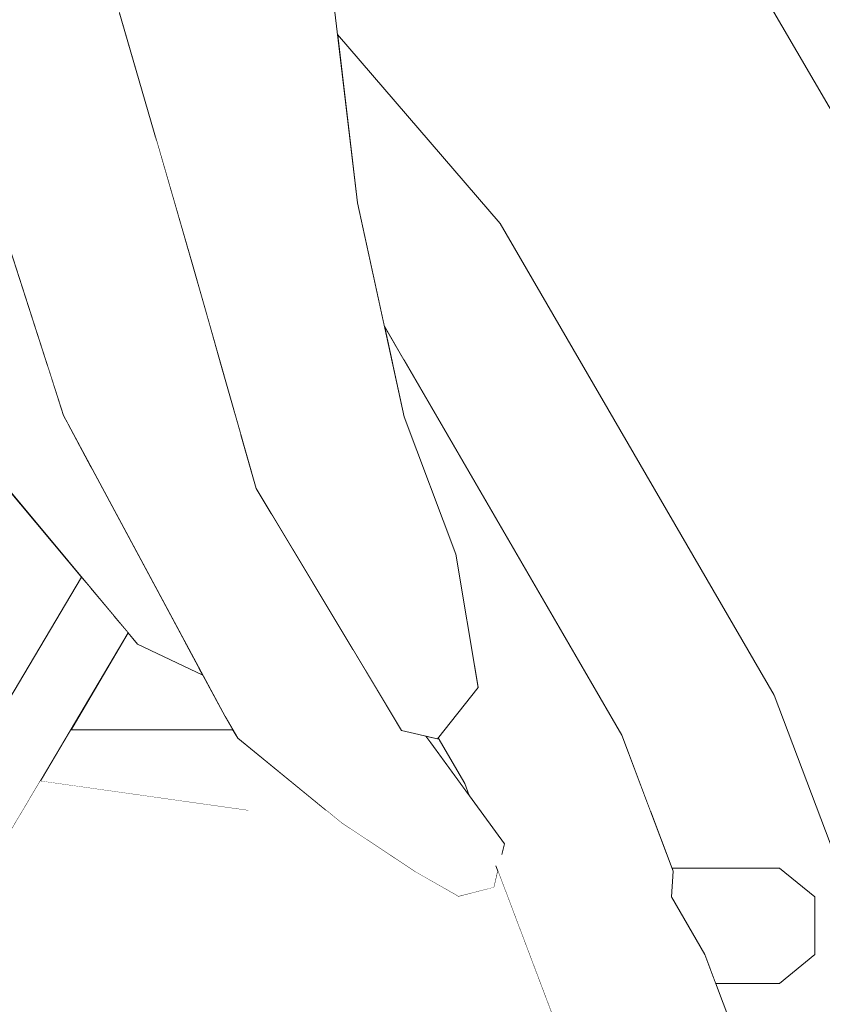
# Model space of a CAD drawing. Header units: millimetres. Extents: x 90539 to 127778, y -34922 to 14506.
# Tile 85 of 256: x 110708 to 110777, y 423 to 509. Entities that reach past the tile are written whole.
import ezdxf

# ---------------------------------------------------------------- set-up
doc = ezdxf.new("R2010")
doc.units = ezdxf.units.MM
doc.header["$MEASUREMENT"] = 0
doc.linetypes.add('Wipeout_Contour', pattern=[1000, 0, -1000])
for name, color, linetype in [('Nowe_A-Niepełnosprawni', 7, 'Continuous'), ('Nowe_A-Wymiary-Wewnętrzne', 7, 'Continuous'), ('Nowe_A-Wymiary-Zewnętrzne', 7, 'Continuous'), ('Nowe_A-Ściany-Działowe', 7, 'Continuous'), ('Nowe_Drzwi Archicad', 7, 'Continuous')]:
    doc.layers.add(name, color=color, linetype=linetype)
for name, color, linetype, lineweight in [('Nowe_A-Niepełnosprawni_Nr_pióra__4', 7, 'Continuous', 13), ('Nowe_A-Wymiary-Wewnętrzne_Nr_pióra__46', 5, 'Continuous', 15), ('Nowe_A-Wymiary-Zewnętrzne_Nr_pióra__46', 5, 'Continuous', 15)]:
    doc.layers.add(name, color=color, linetype=linetype, lineweight=lineweight)
for name, color, linetype, lineweight, true_color in [('Nowe_A-Wymiary-Wewnętrzne_Nr_pióra__45', 7, 'Continuous', 15, 0x40a5ff), ('Nowe_A-Wymiary-Wewnętrzne_Nr_pióra__85', 7, 'Continuous', 13, 0x80c2ff), ('Nowe_A-Wymiary-Zewnętrzne_Nr_pióra__45', 7, 'Continuous', 15, 0x40a5ff), ('Nowe_A-Wymiary-Zewnętrzne_Nr_pióra__85', 7, 'Continuous', 13, 0x80c2ff)]:
    doc.layers.add(name, color=color, linetype=linetype, lineweight=lineweight, true_color=true_color)
doc.styles.add('STYL_AUTOMATYCZNY_2', font='arial.ttf')
doc.dimstyles.new('STYL_AUTOMATYCZNY__1', dxfattribs={"dimtxt": 125, "dimasz": 47.5, "dimexe": 0.18, "dimexo": 20, "dimgap": 0, "dimtad": 1, "dimdec": 1, "dimlfac": 0.1, "dimzin": 0, "dimdsep": 46, "dimtxsty": 'STYL_AUTOMATYCZNY_2', "dimblk": 'ARROWHEAD_11', "dimblk1": 'ARROWHEAD_11', "dimblk2": 'ARROWHEAD_11', "dimcen": 0.09, "dimclrd": 256, "dimclre": 256, "dimclrt": 5, "dimadec": 1, "dimazin": 0, "dimtfac": 1, "dimtdec": 4, "dimtmove": 0, "dimatfit": 3, "dimfxl": 0, "dimtolj": 1, "dimtzin": 0, "dimarcsym": 0})

# ---------------------------------------------------------------- blocks, each defined once
blk = doc.blocks.new('ElemPrzekroju_23')
at = {"color": 254, "linetype": 'Wipeout_Contour', "lineweight": 0, "ltscale": 664672.424669}
blk.add_wipeout([(110764.771, 508.597), (110790.712, 463.893), (110797.894, 466.671), (110772.568, 510.314), (110769.885, 510.21), (110769.247, 510.944)], dxfattribs=at).dxf.layer = 'Nowe_A-Niepełnosprawni'
at = {"color": 254, "linetype": 'Wipeout_Contour', "lineweight": 0, "ltscale": 332124.835017}
blk.add_wipeout([(110702.279, 503.11), (110711.563, 474.26), (110707.766, 506.17)], dxfattribs=at).dxf.layer = 'Nowe_A-Niepełnosprawni'
at = {"color": 254, "linetype": 'Wipeout_Contour', "lineweight": 0, "ltscale": 332178.873996}
blk.add_wipeout([(110725.119, 479.033), (110724.51, 478.81), (110726.046, 475.78)], dxfattribs=at).dxf.layer = 'Nowe_A-Niepełnosprawni'
at = {"color": 254, "linetype": 'Wipeout_Contour', "lineweight": 0, "ltscale": 4316706.079519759}
blk.add_wipeout([(110495.047, 86.951), (110477.596, 107.205), (110477.596, 97.503), (110492.087, 80.685), (110524.332, 56.31), (110559.32, 41.3), (110595.707, 36.232), (110632.094, 41.3), (110667.082, 56.31), (110699.328, 80.685), (110727.591, 113.488), (110750.786, 153.458), (110768.022, 199.06), (110778.636, 248.541), (110782.219, 300), (110778.636, 351.459), (110768.022, 400.94), (110750.786, 446.542), (110747.174, 452.766), (110747.527, 450.67), (110744.064, 446.303), (110746.356, 442.355), (110746.752, 441.307), (110749.804, 437.12), (110749.511, 435.884), (110749.059, 435.202), (110763.099, 398.056), (110773.409, 349.988), (110776.89, 300), (110773.409, 250.012), (110763.099, 201.944), (110746.356, 157.645), (110723.823, 118.817), (110696.367, 86.951), (110665.043, 63.273), (110631.054, 48.692), (110595.707, 43.768), (110560.36, 48.692), (110526.371, 63.273)], dxfattribs=at).dxf.layer = 'Nowe_A-Niepełnosprawni'
at = {"color": 254, "linetype": 'Wipeout_Contour', "lineweight": 0, "ltscale": 885948.133057}
blk.add_wipeout([(110734.912, 510.73), (110735.317, 507.313), (110749.442, 490.919), (110764.771, 508.597), (110740.469, 536.802), (110738.462, 536.104), (110736.178, 528.77), (110736.835, 515.72)], dxfattribs=at).dxf.layer = 'Nowe_A-Niepełnosprawni'
at = {"color": 254, "linetype": 'Wipeout_Contour', "lineweight": 0, "ltscale": 332188.239351}
blk.add_wipeout([(110733.512, 468.05), (110722.75, 487.35), (110729.015, 467.23)], dxfattribs=at).dxf.layer = 'Nowe_A-Niepełnosprawni'
at = {"color": 254, "linetype": 'Wipeout_Contour', "lineweight": 0, "ltscale": 442708.931668}
blk.add_wipeout([(110635.443, 321.224), (110637.565, 321.224), (110717.181, 455.409), (110715.941, 456.894)], dxfattribs=at).dxf.layer = 'Nowe_A-Niepełnosprawni'
at = {"color": 254, "linetype": 'Wipeout_Contour', "lineweight": 0, "ltscale": 775371.834651}
blk.add_wipeout([(110757.595, 448.635), (110775.076, 402.382), (110777.208, 400.94), (110767.17, 427.499), (110764.281, 432.5), (110764.435, 434.735), (110759.972, 446.542)], dxfattribs=at).dxf.layer = 'Nowe_A-Niepełnosprawni'
at = {"color": 254, "linetype": 'Wipeout_Contour', "lineweight": 0, "ltscale": 332176.885205}
blk.add_wipeout([(110725.119, 479.033), (110724.059, 482.752), (110724.51, 478.81)], dxfattribs=at).dxf.layer = 'Nowe_A-Niepełnosprawni'
at = {"color": 254, "linetype": 'Wipeout_Contour', "lineweight": 0, "ltscale": 442701.093057}
blk.add_wipeout([(110713.919, 459.315), (110632.963, 322.872), (110635.443, 321.224), (110715.941, 456.894)], dxfattribs=at).dxf.layer = 'Nowe_A-Niepełnosprawni'
at = {"color": 254, "linetype": 'Wipeout_Contour', "lineweight": 0, "ltscale": 443054.754886}
blk.add_wipeout([(110768.022, 400.94), (110775.076, 402.382), (110757.595, 448.635), (110750.786, 446.542)], dxfattribs=at).dxf.layer = 'Nowe_A-Niepełnosprawni'
at = {"color": 254, "linetype": 'Wipeout_Contour', "lineweight": 0, "ltscale": 443001.025815}
blk.add_wipeout([(110739.39, 482.008), (110740.095, 478.791), (110757.595, 448.635), (110759.972, 446.542)], dxfattribs=at).dxf.layer = 'Nowe_A-Niepełnosprawni'
at = {"color": 254, "linetype": 'Wipeout_Contour', "lineweight": 0, "ltscale": 442695.482578}
blk.add_wipeout([(110713.137, 460.251), (110632.603, 324.52), (110632.963, 322.872), (110713.919, 459.315)], dxfattribs=at).dxf.layer = 'Nowe_A-Niepełnosprawni'
at = {"color": 254, "linetype": 'Wipeout_Contour', "lineweight": 0, "ltscale": 553848.410626}
blk.add_wipeout([(110764.281, 432.5), (110776.721, 432.5), (110773.659, 435), (110764.334, 435), (110764.435, 434.735)], dxfattribs=at).dxf.layer = 'Nowe_A-Niepełnosprawni'
at = {"color": 254, "linetype": 'Wipeout_Contour', "lineweight": 0, "ltscale": 443089.165201}
blk.add_wipeout([(110767.17, 427.499), (110768.114, 425), (110773.659, 425), (110776.721, 427.5)], dxfattribs=at).dxf.layer = 'Nowe_A-Niepełnosprawni'
at = {"color": 254, "linetype": 'Wipeout_Contour', "lineweight": 0, "ltscale": 664488.705758}
blk.add_wipeout([(110740.095, 478.791), (110741.113, 474.14), (110745.582, 462.24), (110747.174, 452.766), (110750.786, 446.542), (110757.595, 448.635)], dxfattribs=at).dxf.layer = 'Nowe_A-Niepełnosprawni'
at = {"color": 254, "linetype": 'Wipeout_Contour', "lineweight": 0, "ltscale": 664142.414321}
blk.add_wipeout([(110665.791, 460.326), (110678.082, 447), (110705.274, 447), (110713.137, 460.251), (110706.664, 468), (110667.766, 468)], dxfattribs=at).dxf.layer = 'Nowe_A-Niepełnosprawni'
at = {"color": 254, "linetype": 'Wipeout_Contour', "lineweight": 0, "ltscale": 443087.998323}
blk.add_wipeout([(110764.281, 432.5), (110767.17, 427.499), (110776.721, 427.5), (110776.721, 432.5)], dxfattribs=at).dxf.layer = 'Nowe_A-Niepełnosprawni'
at = {"color": 254, "linetype": 'Wipeout_Contour', "lineweight": 0, "ltscale": 443082.303973}
blk.add_wipeout([(110764.771, 508.597), (110749.442, 490.919), (110773.185, 450.004), (110790.712, 463.893)], dxfattribs=at).dxf.layer = 'Nowe_A-Niepełnosprawni'
at = {"color": 254, "linetype": 'Wipeout_Contour', "lineweight": 0, "ltscale": 664327.799674}
blk.add_wipeout([(110717.181, 455.409), (110712.192, 447), (110726.243, 447), (110725.578, 448.14), (110723.65, 451.733), (110717.991, 454.44)], dxfattribs=at).dxf.layer = 'Nowe_A-Niepełnosprawni'
at = {"color": 254, "linetype": 'Wipeout_Contour', "lineweight": 0, "ltscale": 553708.388311}
blk.add_wipeout([(110749.442, 490.919), (110735.317, 507.313), (110737.047, 492.71), (110739.39, 482.008), (110741.081, 479.095)], dxfattribs=at).dxf.layer = 'Nowe_A-Niepełnosprawni'
at = {"color": 254, "linetype": 'Wipeout_Contour', "lineweight": 0, "ltscale": 332137.429102}
blk.add_wipeout([(110711.082, 472.89), (110705.369, 469.55), (110717.991, 454.44)], dxfattribs=at).dxf.layer = 'Nowe_A-Niepełnosprawni'
at = {"color": 254, "linetype": 'Wipeout_Contour', "lineweight": 0, "ltscale": 443168.146809}
blk.add_wipeout([(110790.712, 463.893), (110773.185, 450.004), (110790.828, 403.325), (110809.989, 412.892)], dxfattribs=at).dxf.layer = 'Nowe_A-Niepełnosprawni'
at = {"color": 254, "linetype": 'Wipeout_Contour', "lineweight": 0, "ltscale": 664341.726466}
blk.add_wipeout([(110712.192, 447), (110709.551, 442.55), (110727.579, 440), (110734.347, 440), (110726.674, 446.26), (110726.243, 447)], dxfattribs=at).dxf.layer = 'Nowe_A-Niepełnosprawni'
at = {"color": 254, "linetype": 'Wipeout_Contour', "lineweight": 0, "ltscale": 1772314.725868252}
blk.add_wipeout([(110787.055, 618), (110722.42, 618), (110724.192, 610.71), (110733.533, 595.38), (110750.772, 581.36), (110768.924, 557.64), (110774.743, 537.07), (110778.456, 523.53), (110779.106, 513.34), (110777.367, 510.5), (110772.568, 510.314), (110783.196, 492), (110792.835, 492), (110785.152, 502.45), (110777.961, 557.96), (110786.785, 604.12)], dxfattribs=at).dxf.layer = 'Nowe_A-Niepełnosprawni'
at = {"color": 254, "linetype": 'Wipeout_Contour', "lineweight": 0, "ltscale": 553790.960575}
blk.add_wipeout([(110749.442, 490.919), (110741.081, 479.095), (110759.972, 446.542), (110762.485, 439.893), (110773.185, 450.004)], dxfattribs=at).dxf.layer = 'Nowe_A-Niepełnosprawni'
at = {"color": 254, "linetype": 'Wipeout_Contour', "lineweight": 0, "ltscale": 332195.170704}
blk.add_wipeout([(110735.683, 438.91), (110730.012, 446.98), (110726.674, 446.26)], dxfattribs=at).dxf.layer = 'Nowe_A-Niepełnosprawni'
at = {"layer": 'Nowe_A-Niepełnosprawni_Nr_pióra__4', "color": 7, "linetype": 'Continuous', "lineweight": 13}
for p, q in [((110772.568, 510.314), (110797.894, 466.671)), ((110709.551, 442.55), (110727.579, 440))]:
    blk.add_line(p, q, dxfattribs=at)
at = {"color": 254, "linetype": 'Wipeout_Contour', "lineweight": 0, "ltscale": 332179.47078}
blk.add_wipeout([(110734.544, 493.72), (110726.858, 524.5), (110714.597, 524.33)], dxfattribs=at).dxf.layer = 'Nowe_A-Niepełnosprawni'
at = {"color": 254, "linetype": 'Wipeout_Contour', "lineweight": 0, "ltscale": 332175.999891}
blk.add_wipeout([(110716.739, 476.21), (110726.674, 446.26), (110730.012, 446.98)], dxfattribs=at).dxf.layer = 'Nowe_A-Niepełnosprawni'
at = {"color": 254, "linetype": 'Wipeout_Contour', "lineweight": 0, "ltscale": 332224.095281}
blk.add_wipeout([(110745.271, 449.15), (110737.252, 472.64), (110738.334, 459.52)], dxfattribs=at).dxf.layer = 'Nowe_A-Niepełnosprawni'
at = {"color": 254, "linetype": 'Wipeout_Contour', "lineweight": 0, "ltscale": 1218525.140676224}
blk.add_wipeout([(110773.185, 450.004), (110762.485, 439.893), (110764.334, 435), (110773.659, 435), (110776.721, 432.5), (110776.721, 427.5), (110773.659, 425), (110768.114, 425), (110777.208, 400.94), (110778.274, 395.97), (110790.828, 403.325)], dxfattribs=at).dxf.layer = 'Nowe_A-Niepełnosprawni'
at = {"color": 254, "linetype": 'Wipeout_Contour', "lineweight": 0, "ltscale": 664473.368578}
blk.add_wipeout([(110742.984, 446.456), (110743.418, 445.88), (110746.752, 441.307), (110746.356, 442.355), (110744.064, 446.303), (110743.998, 446.22)], dxfattribs=at).dxf.layer = 'Nowe_A-Niepełnosprawni'
at = {"layer": 'Nowe_A-Niepełnosprawni_Nr_pióra__4', "color": 7, "linetype": 'Continuous', "lineweight": 13}
for p, q in [((110773.185, 450.004), (110790.828, 403.325)), ((110764.435, 434.735), (110759.972, 446.542)), ((110764.435, 434.735), (110764.281, 432.5)), ((110764.334, 435), (110773.659, 435)), ((110773.659, 435), (110776.721, 432.5)), ((110764.281, 432.5), (110767.17, 427.499)), ((110776.721, 432.5), (110776.721, 427.5)), ((110777.208, 400.94), (110767.17, 427.499)), ((110776.721, 427.5), (110773.659, 425)), ((110768.114, 425), (110773.659, 425))]:
    blk.add_line(p, q, dxfattribs=at)
at = {"color": 254, "linetype": 'Wipeout_Contour', "lineweight": 0, "ltscale": 442854.120861}
blk.add_wipeout([(110709.781, 526.56), (110707.766, 506.17), (110716.431, 509.188), (110715.504, 512.392)], dxfattribs=at).dxf.layer = 'Nowe_A-Niepełnosprawni'
at = {"color": 254, "linetype": 'Wipeout_Contour', "lineweight": 0, "ltscale": 332208.768904}
blk.add_wipeout([(110734.544, 493.72), (110737.047, 492.71), (110733.575, 512.57)], dxfattribs=at).dxf.layer = 'Nowe_A-Niepełnosprawni'
at = {"color": 254, "linetype": 'Wipeout_Contour', "lineweight": 0, "ltscale": 332180.603448}
blk.add_wipeout([(110724.51, 478.81), (110727.081, 472.147), (110726.046, 475.78)], dxfattribs=at).dxf.layer = 'Nowe_A-Niepełnosprawni'
at = {"color": 254, "linetype": 'Wipeout_Contour', "lineweight": 0, "ltscale": 442869.284272}
blk.add_wipeout([(110714.108, 469.517), (110711.082, 472.89), (110717.991, 454.44), (110722.132, 454.563)], dxfattribs=at).dxf.layer = 'Nowe_A-Niepełnosprawni'
at = {"color": 254, "linetype": 'Wipeout_Contour', "lineweight": 0, "ltscale": 332205.188016}
blk.add_wipeout([(110729.469, 465.955), (110736.743, 447.1), (110736.649, 453.981)], dxfattribs=at).dxf.layer = 'Nowe_A-Niepełnosprawni'
at = {"color": 254, "linetype": 'Wipeout_Contour', "lineweight": 0, "ltscale": 332121.809622}
blk.add_wipeout([(110707.766, 506.17), (110709.781, 526.56), (110700.928, 514.88)], dxfattribs=at).dxf.layer = 'Nowe_A-Niepełnosprawni'
at = {"color": 254, "linetype": 'Wipeout_Contour', "lineweight": 0, "ltscale": 332160.429477}
blk.add_wipeout([(110714.038, 517.46), (110727.798, 490.14), (110714.597, 524.33)], dxfattribs=at).dxf.layer = 'Nowe_A-Niepełnosprawni'
at = {"color": 254, "linetype": 'Wipeout_Contour', "lineweight": 0, "ltscale": 442821.397366}
blk.add_wipeout([(110693.178, 500.97), (110711.082, 472.89), (110710.124, 478.732), (110703.21, 500.217)], dxfattribs=at).dxf.layer = 'Nowe_A-Niepełnosprawni'
at = {"color": 254, "linetype": 'Wipeout_Contour', "lineweight": 0, "ltscale": 332216.037344}
blk.add_wipeout([(110741.113, 474.14), (110737.047, 492.71), (110734.544, 493.72)], dxfattribs=at).dxf.layer = 'Nowe_A-Niepełnosprawni'
at = {"color": 254, "linetype": 'Wipeout_Contour', "lineweight": 0, "ltscale": 332167.30554}
blk.add_wipeout([(110723.331, 452.328), (110717.991, 454.44), (110723.65, 451.733)], dxfattribs=at).dxf.layer = 'Nowe_A-Niepełnosprawni'
at = {"color": 254, "linetype": 'Wipeout_Contour', "lineweight": 0, "ltscale": 553712.121616}
blk.add_wipeout([(110736.649, 453.981), (110736.743, 447.1), (110749.804, 437.12), (110742.861, 446.485), (110740.866, 446.95)], dxfattribs=at).dxf.layer = 'Nowe_A-Niepełnosprawni'
at = {"layer": 'Nowe_A-Niepełnosprawni_Nr_pióra__4', "color": 7, "linetype": 'Continuous', "lineweight": 13}
blk.add_line((110749.442, 490.919), (110773.185, 450.004), dxfattribs=at)
at = {"color": 254, "linetype": 'Wipeout_Contour', "lineweight": 0, "ltscale": 332180.202559}
blk.add_wipeout([(110714.597, 524.33), (110727.798, 490.14), (110734.544, 493.72)], dxfattribs=at).dxf.layer = 'Nowe_A-Niepełnosprawni'
at = {"color": 254, "linetype": 'Wipeout_Contour', "lineweight": 0, "ltscale": 332112.586424}
blk.add_wipeout([(110711.082, 472.89), (110693.178, 500.97), (110705.369, 469.55)], dxfattribs=at).dxf.layer = 'Nowe_A-Niepełnosprawni'
at = {"color": 254, "linetype": 'Wipeout_Contour', "lineweight": 0, "ltscale": 332158.074913}
blk.add_wipeout([(110711.563, 474.26), (110726.674, 446.26), (110716.739, 476.21)], dxfattribs=at).dxf.layer = 'Nowe_A-Niepełnosprawni'
at = {"color": 254, "linetype": 'Wipeout_Contour', "lineweight": 0, "ltscale": 332230.527144}
blk.add_wipeout([(110745.582, 462.24), (110737.252, 472.64), (110745.271, 449.15)], dxfattribs=at).dxf.layer = 'Nowe_A-Niepełnosprawni'
at = {"color": 254, "linetype": 'Wipeout_Contour', "lineweight": 0, "ltscale": 332209.215561}
blk.add_wipeout([(110730.012, 446.98), (110735.683, 438.91), (110740.901, 439.2)], dxfattribs=at).dxf.layer = 'Nowe_A-Niepełnosprawni'
at = {"color": 254, "linetype": 'Wipeout_Contour', "lineweight": 0, "ltscale": 332209.111725}
blk.add_wipeout([(110733.575, 512.57), (110737.047, 492.71), (110734.912, 510.73)], dxfattribs=at).dxf.layer = 'Nowe_A-Niepełnosprawni'
at = {"color": 254, "linetype": 'Wipeout_Contour', "lineweight": 0, "ltscale": 442894.366243}
blk.add_wipeout([(110722.75, 487.35), (110719.336, 499.149), (110724.51, 478.81), (110724.059, 482.752)], dxfattribs=at).dxf.layer = 'Nowe_A-Niepełnosprawni'
at = {"color": 254, "linetype": 'Wipeout_Contour', "lineweight": 0, "ltscale": 332140.428337}
blk.add_wipeout([(110711.082, 472.89), (110714.108, 469.517), (110712.033, 473.385)], dxfattribs=at).dxf.layer = 'Nowe_A-Niepełnosprawni'
at = {"color": 254, "linetype": 'Wipeout_Contour', "lineweight": 0, "ltscale": 332221.18872}
blk.add_wipeout([(110740.866, 446.95), (110743.998, 446.22), (110733.766, 459.47)], dxfattribs=at).dxf.layer = 'Nowe_A-Niepełnosprawni'
at = {"color": 254, "linetype": 'Wipeout_Contour', "lineweight": 0, "ltscale": 332228.184813}
blk.add_wipeout([(110735.683, 438.91), (110748.906, 433.33), (110740.901, 439.2)], dxfattribs=at).dxf.layer = 'Nowe_A-Niepełnosprawni'
at = {"color": 254, "linetype": 'Wipeout_Contour', "lineweight": 0, "ltscale": 442872.326055}
blk.add_wipeout([(110707.766, 506.17), (110724.51, 478.81), (110719.336, 499.149), (110716.431, 509.188)], dxfattribs=at).dxf.layer = 'Nowe_A-Niepełnosprawni'
at = {"color": 254, "linetype": 'Wipeout_Contour', "lineweight": 0, "ltscale": 442983.532668}
blk.add_wipeout([(110742.861, 446.485), (110749.804, 437.12), (110743.418, 445.88), (110742.984, 446.456)], dxfattribs=at).dxf.layer = 'Nowe_A-Niepełnosprawni'
at = {"color": 254, "linetype": 'Wipeout_Contour', "lineweight": 0, "ltscale": 332114.772344}
blk.add_wipeout([(110700.928, 514.88), (110702.279, 503.11), (110707.766, 506.17)], dxfattribs=at).dxf.layer = 'Nowe_A-Niepełnosprawni'
at = {"color": 254, "linetype": 'Wipeout_Contour', "lineweight": 0, "ltscale": 442848.616086}
blk.add_wipeout([(110711.563, 474.26), (110710.124, 478.732), (110711.082, 472.89), (110712.033, 473.385)], dxfattribs=at).dxf.layer = 'Nowe_A-Niepełnosprawni'
at = {"color": 254, "linetype": 'Wipeout_Contour', "lineweight": 0, "ltscale": 664368.645142}
blk.add_wipeout([(110724.51, 478.81), (110716.739, 476.21), (110736.743, 447.1), (110729.469, 465.955), (110728.279, 467.94), (110727.081, 472.147)], dxfattribs=at).dxf.layer = 'Nowe_A-Niepełnosprawni'
at = {"color": 254, "linetype": 'Wipeout_Contour', "lineweight": 0, "ltscale": 332225.940207}
blk.add_wipeout([(110735.683, 438.91), (110741.99, 434.72), (110745.823, 432.53)], dxfattribs=at).dxf.layer = 'Nowe_A-Niepełnosprawni'
at = {"color": 254, "linetype": 'Wipeout_Contour', "lineweight": 0, "ltscale": 332198.776179}
blk.add_wipeout([(110733.512, 468.05), (110729.015, 467.23), (110733.766, 459.47)], dxfattribs=at).dxf.layer = 'Nowe_A-Niepełnosprawni'
at = {"color": 254, "linetype": 'Wipeout_Contour', "lineweight": 0, "ltscale": 332205.819614}
blk.add_wipeout([(110733.766, 459.47), (110728.279, 467.94), (110740.866, 446.95)], dxfattribs=at).dxf.layer = 'Nowe_A-Niepełnosprawni'
at = {"color": 254, "linetype": 'Wipeout_Contour', "lineweight": 0, "ltscale": 332201.53954}
blk.add_wipeout([(110733.512, 468.05), (110737.252, 472.64), (110727.798, 490.14)], dxfattribs=at).dxf.layer = 'Nowe_A-Niepełnosprawni'
at = {"color": 254, "linetype": 'Wipeout_Contour', "lineweight": 0, "ltscale": 332230.04895}
blk.add_wipeout([(110738.334, 459.52), (110743.998, 446.22), (110745.271, 449.15)], dxfattribs=at).dxf.layer = 'Nowe_A-Niepełnosprawni'
at = {"color": 254, "linetype": 'Wipeout_Contour', "lineweight": 0, "ltscale": 332167.817684}
blk.add_wipeout([(110714.038, 517.46), (110722.75, 487.35), (110727.798, 490.14)], dxfattribs=at).dxf.layer = 'Nowe_A-Niepełnosprawni'
at = {"color": 254, "linetype": 'Wipeout_Contour', "lineweight": 0, "ltscale": 332211.77463}
blk.add_wipeout([(110737.252, 472.64), (110733.512, 468.05), (110738.334, 459.52)], dxfattribs=at).dxf.layer = 'Nowe_A-Niepełnosprawni'
at = {"color": 254, "linetype": 'Wipeout_Contour', "lineweight": 0, "ltscale": 332198.13321}
blk.add_wipeout([(110733.575, 512.57), (110726.858, 524.5), (110734.544, 493.72)], dxfattribs=at).dxf.layer = 'Nowe_A-Niepełnosprawni'
at = {"color": 254, "linetype": 'Wipeout_Contour', "lineweight": 0, "ltscale": 332187.238779}
blk.add_wipeout([(110722.75, 487.35), (110733.512, 468.05), (110727.798, 490.14)], dxfattribs=at).dxf.layer = 'Nowe_A-Niepełnosprawni'
at = {"color": 254, "linetype": 'Wipeout_Contour', "lineweight": 0, "ltscale": 332226.974081}
blk.add_wipeout([(110745.582, 462.24), (110741.113, 474.14), (110737.252, 472.64)], dxfattribs=at).dxf.layer = 'Nowe_A-Niepełnosprawni'
at = {"color": 254, "linetype": 'Wipeout_Contour', "lineweight": 0, "ltscale": 332166.207968}
blk.add_wipeout([(110725.578, 448.14), (110726.674, 446.26), (110711.563, 474.26)], dxfattribs=at).dxf.layer = 'Nowe_A-Niepełnosprawni'
at = {"color": 254, "linetype": 'Wipeout_Contour', "lineweight": 0, "ltscale": 332241.532646}
blk.add_wipeout([(110745.271, 449.15), (110747.527, 450.67), (110745.582, 462.24)], dxfattribs=at).dxf.layer = 'Nowe_A-Niepełnosprawni'
at = {"layer": 'Nowe_A-Niepełnosprawni_Nr_pióra__4', "color": 7, "linetype": 'Continuous', "lineweight": 13}
blk.add_line((110632.603, 324.52), (110713.137, 460.251), dxfattribs=at)
at = {"color": 254, "linetype": 'Wipeout_Contour', "lineweight": 0, "ltscale": 332165.969582}
blk.add_wipeout([(110722.132, 454.563), (110717.991, 454.44), (110723.331, 452.328)], dxfattribs=at).dxf.layer = 'Nowe_A-Niepełnosprawni'
at = {"color": 254, "linetype": 'Wipeout_Contour', "lineweight": 0, "ltscale": 332239.662485}
blk.add_wipeout([(110745.271, 449.15), (110743.998, 446.22), (110747.527, 450.67)], dxfattribs=at).dxf.layer = 'Nowe_A-Niepełnosprawni'
at = {"layer": 'Nowe_A-Niepełnosprawni_Nr_pióra__4', "color": 7, "linetype": 'Continuous', "lineweight": 13}
blk.add_line((110745.582, 462.24), (110747.527, 450.67), dxfattribs=at)
at = {"color": 254, "linetype": 'Wipeout_Contour', "lineweight": 0, "ltscale": 332186.157364}
blk.add_wipeout([(110730.012, 446.98), (110736.743, 447.1), (110716.739, 476.21)], dxfattribs=at).dxf.layer = 'Nowe_A-Niepełnosprawni'
at = {"layer": 'Nowe_A-Niepełnosprawni_Nr_pióra__4', "color": 7, "linetype": 'Continuous', "lineweight": 13}
for p, q in [((110705.369, 469.55), (110717.991, 454.44)), ((110637.565, 321.224), (110717.181, 455.409)), ((110717.991, 454.44), (110723.65, 451.733)), ((110726.674, 446.26), (110725.578, 448.14)), ((110712.192, 447), (110726.243, 447))]:
    blk.add_line(p, q, dxfattribs=at)
at = {"color": 254, "linetype": 'Wipeout_Contour', "lineweight": 0, "ltscale": 332139.340344}
blk.add_wipeout([(110707.766, 506.17), (110711.563, 474.26), (110716.739, 476.21)], dxfattribs=at).dxf.layer = 'Nowe_A-Niepełnosprawni'
at = {"color": 254, "linetype": 'Wipeout_Contour', "lineweight": 0, "ltscale": 332202.576891}
blk.add_wipeout([(110727.798, 490.14), (110737.252, 472.64), (110734.544, 493.72)], dxfattribs=at).dxf.layer = 'Nowe_A-Niepełnosprawni'
at = {"color": 254, "linetype": 'Wipeout_Contour', "lineweight": 0, "ltscale": 332210.215372}
blk.add_wipeout([(110736.743, 447.1), (110730.012, 446.98), (110740.901, 439.2)], dxfattribs=at).dxf.layer = 'Nowe_A-Niepełnosprawni'
at = {"color": 254, "linetype": 'Wipeout_Contour', "lineweight": 0, "ltscale": 332152.194321}
blk.add_wipeout([(110724.51, 478.81), (110707.766, 506.17), (110716.739, 476.21)], dxfattribs=at).dxf.layer = 'Nowe_A-Niepełnosprawni'
at = {"color": 254, "linetype": 'Wipeout_Contour', "lineweight": 0, "ltscale": 332216.119874}
blk.add_wipeout([(110741.113, 474.14), (110734.544, 493.72), (110737.252, 472.64)], dxfattribs=at).dxf.layer = 'Nowe_A-Niepełnosprawni'
at = {"color": 254, "linetype": 'Wipeout_Contour', "lineweight": 0, "ltscale": 332218.96}
blk.add_wipeout([(110743.998, 446.22), (110738.334, 459.52), (110733.766, 459.47)], dxfattribs=at).dxf.layer = 'Nowe_A-Niepełnosprawni'
at = {"color": 254, "linetype": 'Wipeout_Contour', "lineweight": 0, "ltscale": 332232.704547}
blk.add_wipeout([(110748.906, 433.33), (110735.683, 438.91), (110745.823, 432.53)], dxfattribs=at).dxf.layer = 'Nowe_A-Niepełnosprawni'
at = {"layer": 'Nowe_A-Niepełnosprawni_Nr_pióra__4', "color": 7, "linetype": 'Continuous', "lineweight": 13}
for p, q in [((110737.047, 492.71), (110734.912, 510.73)), ((110735.317, 507.313), (110749.442, 490.919)), ((110702.279, 503.11), (110711.563, 474.26)), ((110741.113, 474.14), (110737.047, 492.71)), ((110741.113, 474.14), (110745.582, 462.24)), ((110726.674, 446.26), (110735.683, 438.91))]:
    blk.add_line(p, q, dxfattribs=at)
at = {"color": 254, "linetype": 'Wipeout_Contour', "lineweight": 0, "ltscale": 332208.953374}
blk.add_wipeout([(110738.334, 459.52), (110733.512, 468.05), (110733.766, 459.47)], dxfattribs=at).dxf.layer = 'Nowe_A-Niepełnosprawni'
at = {"color": 254, "linetype": 'Wipeout_Contour', "lineweight": 0, "ltscale": 332230.264491}
blk.add_wipeout([(110736.743, 447.1), (110740.901, 439.2), (110749.804, 437.12)], dxfattribs=at).dxf.layer = 'Nowe_A-Niepełnosprawni'
at = {"layer": 'Nowe_A-Niepełnosprawni_Nr_pióra__4', "color": 7, "linetype": 'Continuous', "lineweight": 13}
for p, q in [((110759.972, 446.542), (110739.39, 482.008)), ((110747.527, 450.67), (110743.998, 446.22)), ((110740.866, 446.95), (110743.998, 446.22)), ((110742.984, 446.456), (110743.418, 445.88)), ((110746.356, 442.355), (110744.064, 446.303)), ((110746.752, 441.307), (110746.356, 442.355))]:
    blk.add_line(p, q, dxfattribs=at)
at = {"color": 254, "linetype": 'Wipeout_Contour', "lineweight": 0, "ltscale": 332194.355621}
blk.add_wipeout([(110728.279, 467.94), (110733.766, 459.47), (110729.015, 467.23)], dxfattribs=at).dxf.layer = 'Nowe_A-Niepełnosprawni'
at = {"color": 254, "linetype": 'Wipeout_Contour', "lineweight": 0, "ltscale": 664490.844056}
blk.add_wipeout([(110749.804, 437.12), (110740.901, 439.2), (110748.906, 433.33), (110749.237, 434.73), (110749.059, 435.202), (110749.511, 435.884)], dxfattribs=at).dxf.layer = 'Nowe_A-Niepełnosprawni'
at = {"layer": 'Nowe_A-Niepełnosprawni_Nr_pióra__4', "color": 7, "linetype": 'Continuous', "lineweight": 13}
for p, q in [((110749.804, 437.12), (110743.418, 445.88)), ((110735.683, 438.91), (110741.99, 434.72)), ((110749.804, 437.12), (110749.582, 436.187)), ((110763.099, 398.056), (110749.059, 435.202)), ((110745.823, 432.53), (110741.99, 434.72)), ((110749.237, 434.73), (110748.906, 433.33)), ((110745.823, 432.53), (110748.906, 433.33))]:
    blk.add_line(p, q, dxfattribs=at)
at = {"color": 254, "linetype": 'Wipeout_Contour', "lineweight": 0, "ltscale": 332182.705833}
blk.add_wipeout([(110722.75, 487.35), (110728.279, 467.94), (110729.015, 467.23)], dxfattribs=at).dxf.layer = 'Nowe_A-Niepełnosprawni'
at = {"layer": 'Nowe_A-Niepełnosprawni_Nr_pióra__4', "color": 7, "linetype": 'Continuous', "lineweight": 13}
for p, q in [((110722.75, 487.35), (110714.038, 517.46)), ((110728.279, 467.94), (110722.75, 487.35)), ((110725.578, 448.14), (110711.563, 474.26)), ((110728.279, 467.94), (110740.866, 446.95))]:
    blk.add_line(p, q, dxfattribs=at)
blk = doc.blocks.new('ElemPrzekroju_25')
at = {"color": 254, "linetype": 'Wipeout_Contour', "lineweight": 0, "ltscale": 6815411.693442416}
blk.add_wipeout([(109677.596, 2540), (109677.596, 2100), (110477.596, 2100), (110477.596, 519.192), (110503.659, 549.441), (110520.596, 562.244), (110520.596, 2117), (111654.596, 2117), (111654.596, 0), (111973.096, 0), (111973.096, 2.454), (111943.064, 2.454), (111910.439, 86.95), (111909.096, 94.154), (111909.096, 204.5), (111973.096, 204.5), (111973.096, 205.5), (111908.096, 205.5), (111908.096, 228.486), (111870.919, 228.486), (111870.919, 232.26), (111870.919, 232.76), (111870.9, 257.123), (111870.919, 260.302), (111870.919, 477.41), (111870.9, 514.769), (111870.919, 548.644), (111870.919, 566.625), (111870.717, 573.907), (111870.151, 590.349), (111869.582, 605.282), (111868.945, 621.574), (111868.278, 635.364), (111867.533, 651.496), (111866.733, 666.912), (111866.461, 675.528), (111870.873, 676.728), (111870.915, 687.28), (111870.919, 691.976), (111870.919, 692.514), (111908.096, 692.514), (111908.096, 717), (111918.494, 749.19), (111892.431, 753.663), (111890.424, 755.43), (111889.484, 757.69), (111889.61, 759.495), (111889.688, 759.954), (111890.43, 764.326), (111895.669, 795.02), (111896.266, 798.519), (111897.035, 800.848), (111898.427, 802.307), (111900.877, 803.298), (111934.167, 797.718), (111933.999, 797.19), (111947.822, 839.983), (111973.271, 839.983), (111973.271, 840), (112527.596, 840), (112527.596, 2540)], dxfattribs=at).dxf.layer = 'Nowe_A-Ściany-Działowe'
blk = doc.blocks.new('ElemPrzekroju_26')
at = {"color": 254, "linetype": 'Wipeout_Contour', "lineweight": 0, "ltscale": 1217966.306671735}
blk.add_wipeout([(110709.551, 442.55), (110654.726, 350.148), (110654.726, 330.985), (110756.914, 414.42), (110749.237, 434.73), (110748.906, 433.33), (110745.823, 432.53), (110741.99, 434.72), (110735.683, 438.91), (110734.347, 440), (110727.579, 440)], dxfattribs=at).dxf.layer = 'Nowe_Drzwi Archicad'
blk = doc.blocks.new('*D714')
at = {"layer": 'Nowe_A-Wymiary-Wewnętrzne_Nr_pióra__45', "linetype": 'Continuous', "lineweight": 15, "true_color": 0x40a5ff}
for points in [[(116511.164, 900), (116512.116, 895.216), (116514.825, 891.161), (116518.881, 888.452), (116523.664, 887.5), (116528.448, 888.452), (116532.503, 891.161), (116535.213, 895.216), (116536.164, 900), (116535.213, 904.784), (116532.503, 908.839), (116528.448, 911.548), (116523.664, 912.5), (116518.881, 911.548), (116514.825, 908.839), (116512.116, 904.784)], [(116511.164, 0), (116512.116, -4.784), (116514.825, -8.839), (116518.881, -11.548), (116523.664, -12.5), (116528.448, -11.548), (116532.503, -8.839), (116535.213, -4.784), (116536.164, 0), (116535.213, 4.784), (116532.503, 8.839), (116528.448, 11.548), (116523.664, 12.5), (116518.881, 11.548), (116514.825, 8.839), (116512.116, 4.784)]]:
    blk.add_hatch(color=161, dxfattribs=at).paths.add_polyline_path(points)
at = {"layer": 'Nowe_A-Wymiary-Wewnętrzne_Nr_pióra__45', "color": 161, "linetype": 'Continuous', "lineweight": 15, "true_color": 0x40a5ff}
for centre in [(116523.664, 900), (116523.664, 0)]:
    blk.add_circle(centre, 12.5, dxfattribs=at)
at = {"layer": 'Nowe_A-Wymiary-Wewnętrzne_Nr_pióra__85', "color": 151, "linetype": 'Continuous', "lineweight": 13, "true_color": 0x80c2ff}
for p, q in [((116511.164, 900), (116476.789, 900)), ((116570.539, 900), (116536.164, 900)), ((116523.664, 12.5), (116523.664, 887.5)), ((116511.164, 0), (116476.789, 0)), ((116570.539, 0), (116536.164, 0)), ((116523.664, -25), (116523.664, -12.5))]:
    blk.add_line(p, q, dxfattribs=at)
at = {"layer": 'Nowe_A-Wymiary-Wewnętrzne_Nr_pióra__46', "color": 5, "lineweight": 15, "insert": (116498.664, 283.175), "char_height": 125, "attachment_point": 7, "rotation": 90, "style": 'STYL_AUTOMATYCZNY_2'}
blk.add_mtext('\\A1;{\\pql;\\fArial|b0|i0|c238|p0;\\W1.000000;90,0}', dxfattribs=at)
blk = doc.blocks.new('ARROWHEAD_11')
at = {"color": 0, "linetype": 'Continuous', "lineweight": 0}
blk.add_line((0, 0), (-1, 0), dxfattribs=at)
at = {"color": 0, "linetype": 'Continuous', "lineweight": 0, "const_width": 0.25, "flags": 128}
blk.add_lwpolyline([(-0.125, 0, 1), (0.125, 0, 1)], format="xyb", close=True, dxfattribs=at)
blk = doc.blocks.new('*D748')
at = {"layer": 'Nowe_A-Wymiary-Zewnętrzne_Nr_pióra__45', "linetype": 'Continuous', "lineweight": 15, "true_color": 0x40a5ff}
for points in [[(119375.127, 12845), (119376.079, 12840.216), (119378.788, 12836.161), (119382.844, 12833.452), (119387.627, 12832.5), (119392.411, 12833.452), (119396.466, 12836.161), (119399.176, 12840.216), (119400.127, 12845), (119399.176, 12849.784), (119396.466, 12853.839), (119392.411, 12856.548), (119387.627, 12857.5), (119382.844, 12856.548), (119378.788, 12853.839), (119376.079, 12849.784)], [(119375.127, -450), (119376.079, -454.784), (119378.788, -458.839), (119382.844, -461.548), (119387.627, -462.5), (119392.411, -461.548), (119396.466, -458.839), (119399.176, -454.784), (119400.127, -450), (119399.176, -445.216), (119396.466, -441.161), (119392.411, -438.452), (119387.627, -437.5), (119382.844, -438.452), (119378.788, -441.161), (119376.079, -445.216)]]:
    blk.add_hatch(color=161, dxfattribs=at).paths.add_polyline_path(points)
at = {"layer": 'Nowe_A-Wymiary-Zewnętrzne_Nr_pióra__45', "color": 161, "linetype": 'Continuous', "lineweight": 15, "true_color": 0x40a5ff}
for centre in [(119387.627, 12845), (119387.627, -450)]:
    blk.add_circle(centre, 12.5, dxfattribs=at)
at = {"layer": 'Nowe_A-Wymiary-Zewnętrzne_Nr_pióra__85', "color": 151, "linetype": 'Continuous', "lineweight": 13, "true_color": 0x80c2ff}
for p, q in [((119387.627, 12857.5), (119387.627, 12870)), ((119375.127, 12845), (119340.752, 12845)), ((119434.502, 12845), (119400.127, 12845)), ((119387.627, -437.5), (119387.627, 12832.5)), ((119375.127, -450), (119340.752, -450)), ((119434.502, -450), (119400.127, -450)), ((119387.627, -475), (119387.627, -462.5))]:
    blk.add_line(p, q, dxfattribs=at)
at = {"layer": 'Nowe_A-Wymiary-Zewnętrzne_Nr_pióra__46', "color": 5, "lineweight": 15, "insert": (119362.627, 5911.521), "char_height": 125, "attachment_point": 7, "rotation": 90, "style": 'STYL_AUTOMATYCZNY_2'}
blk.add_mtext('\\A1;{\\pql;\\fArial|b0|i0|c238|p0;\\W1.000000;1\xa0329,5}', dxfattribs=at)

msp = doc.modelspace()

# ---------------------------------------------------------------- block references
at = {"layer": 'Nowe_A-Niepełnosprawni', "lineweight": 0}
msp.add_blockref('ElemPrzekroju_23', (0, 0), dxfattribs=at)

# ---------------------------------------------------------------- next in the draw order: block references
at = {"layer": 'Nowe_A-Ściany-Działowe', "lineweight": 0}
msp.add_blockref('ElemPrzekroju_25', (0, 0), dxfattribs=at)

# ---------------------------------------------------------------- next in the draw order: block references
at = {"layer": 'Nowe_Drzwi Archicad', "lineweight": 0}
msp.add_blockref('ElemPrzekroju_26', (0, 0), dxfattribs=at)

# ---------------------------------------------------------------- next in the draw order: dimensions: what is measured, and where the dimension line sits
at = {"layer": 'Nowe_A-Wymiary-Wewnętrzne', "color": 151, "linetype": 'Continuous', "lineweight": 13, "true_color": 0x80c2ff}
dim = msp.add_linear_dim(base=(116523.664, 900), p1=(99177.598, 0), p2=(116907.598, 900), angle=90, dimstyle='STYL_AUTOMATYCZNY__1', dxfattribs=at)
dim.commit()
dim.dimension.update_dxf_attribs({"geometry": '*D714', "text_midpoint": (116436.164, 444.998), "dimtype": 160, "text_rotation": 90})
at = {"layer": 'Nowe_A-Wymiary-Zewnętrzne', "color": 151, "linetype": 'Continuous', "lineweight": 13, "true_color": 0x80c2ff}
dim = msp.add_linear_dim(base=(119387.627, 12845), p1=(95120.093, -450), p2=(98654.737, 12845), angle=90, dimstyle='STYL_AUTOMATYCZNY__1', dxfattribs=at)
dim.commit()
dim.dimension.update_dxf_attribs({"geometry": '*D748', "text_midpoint": (119300.127, 6192.642), "dimtype": 160, "text_rotation": 90})

doc.saveas('drawing.dxf')
